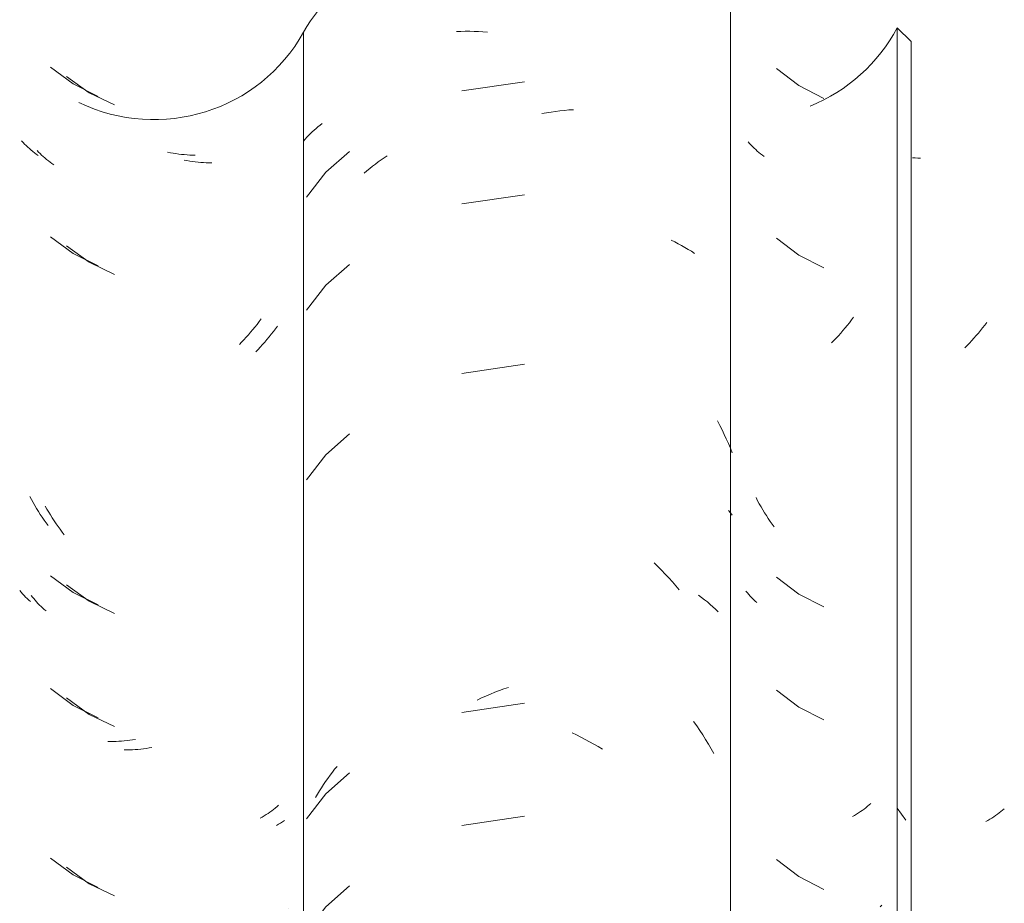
# Model space of a CAD drawing. Header units: metres. Extents: x -27.3 to 21, y -0.3 to 10.3.
# Tile 91 of 255: x 9.294 to 9.556, y 3.079 to 3.314. Entities that reach past the tile are written whole.
import ezdxf

# ---------------------------------------------------------------- set-up
doc = ezdxf.new("R2010")
doc.units = ezdxf.units.M
doc.layers.add('A-GLAZ-CWMG', color=7, linetype='Continuous', lineweight=5)

# ---------------------------------------------------------------- blocks, each defined once
blk = doc.blocks.new('FP_161-FACHADA 03')
at = {"layer": 'A-GLAZ-CWMG', "color": 9, "true_color": 0xc0c0c0}
for p, q in [((14.50985, 3.3016), (14.51584, 3.29712)), ((14.51584, 3.29712), (14.52255, 3.2938)), ((14.50252, 3.28152), (14.50213, 3.28194)), ((14.50292, 3.2811), (14.50252, 3.28152)), ((14.50333, 3.28069), (14.50292, 3.2811)), ((14.50375, 3.28029), (14.50333, 3.28069)), ((14.50418, 3.2799), (14.50375, 3.28029)), ((14.50462, 3.27951), (14.50418, 3.2799)), ((14.50508, 3.27914), (14.50462, 3.27951)), ((14.50554, 3.27877), (14.50508, 3.27914)), ((14.50602, 3.27841), (14.50554, 3.27877)), ((14.50651, 3.27806), (14.50602, 3.27841)), ((14.54181, 3.27878), (14.54106, 3.27892)), ((14.54256, 3.27865), (14.54181, 3.27878)), ((14.5433, 3.27854), (14.54256, 3.27865)), ((14.54405, 3.27844), (14.5433, 3.27854)), ((14.54479, 3.27835), (14.54405, 3.27844)), ((14.54552, 3.27827), (14.54479, 3.27835)), ((14.54626, 3.27821), (14.54552, 3.27827)), ((14.54699, 3.27816), (14.54626, 3.27821)), ((14.54772, 3.27813), (14.54699, 3.27816)), ((14.54845, 3.27811), (14.54772, 3.27813)), ((14.50985, 3.25639), (14.51584, 3.25191)), ((14.51584, 3.25191), (14.52255, 3.24859)), ((14.56548, 3.23372), (14.56493, 3.233)), ((14.56602, 3.23445), (14.56548, 3.23372)), ((14.56322, 3.2309), (14.56263, 3.23023)), ((14.5638, 3.23159), (14.56322, 3.2309)), ((14.56437, 3.23229), (14.5638, 3.23159)), ((14.56493, 3.233), (14.56437, 3.23229)), ((14.56082, 3.22825), (14.5602, 3.22762)), ((14.56143, 3.2289), (14.56082, 3.22825)), ((14.56203, 3.22956), (14.56143, 3.2289)), ((14.56263, 3.23023), (14.56203, 3.22956)), ((14.50472, 3.18625), (14.50427, 3.18706)), ((14.50517, 3.18544), (14.50472, 3.18625)), ((14.50564, 3.18464), (14.50517, 3.18544)), ((14.50612, 3.18386), (14.50564, 3.18464)), ((14.50661, 3.18308), (14.50612, 3.18386)), ((14.50711, 3.1823), (14.50661, 3.18308)), ((14.50762, 3.18154), (14.50711, 3.1823)), ((14.50814, 3.18079), (14.50762, 3.18154)), ((14.50867, 3.18005), (14.50814, 3.18079)), ((14.50921, 3.17931), (14.50867, 3.18005)), ((14.50985, 3.16596), (14.51584, 3.16148)), ((14.50198, 3.16154), (14.50161, 3.16198)), ((14.50236, 3.16111), (14.50198, 3.16154)), ((14.50276, 3.16069), (14.50236, 3.16111)), ((14.50317, 3.16027), (14.50276, 3.16069)), ((14.50359, 3.15987), (14.50317, 3.16027)), ((14.50402, 3.15947), (14.50359, 3.15987)), ((14.51584, 3.16148), (14.52255, 3.15816)), ((14.50447, 3.15908), (14.50402, 3.15947)), ((14.50985, 3.13582), (14.51584, 3.13134)), ((14.51584, 3.13134), (14.52255, 3.12802)), ((14.52586, 3.12171), (14.52514, 3.12172)), ((14.52658, 3.12173), (14.52586, 3.12171)), ((14.52731, 3.12175), (14.52658, 3.12173)), ((14.52804, 3.12179), (14.52731, 3.12175)), ((14.52877, 3.12184), (14.52804, 3.12179)), ((14.52951, 3.12191), (14.52877, 3.12184)), ((14.53024, 3.12198), (14.52951, 3.12191)), ((14.53099, 3.12208), (14.53024, 3.12198)), ((14.53173, 3.12218), (14.53099, 3.12208)), ((14.53247, 3.1223), (14.53173, 3.12218)), ((14.57069, 3.10474), (14.57025, 3.10436)), ((14.56736, 3.10222), (14.56685, 3.1019)), ((14.56787, 3.10255), (14.56736, 3.10222)), ((14.56837, 3.1029), (14.56787, 3.10255)), ((14.56885, 3.10325), (14.56837, 3.1029)), ((14.56933, 3.10361), (14.56885, 3.10325)), ((14.5698, 3.10398), (14.56933, 3.10361)), ((14.57025, 3.10436), (14.5698, 3.10398)), ((14.56632, 3.10158), (14.56578, 3.10128)), ((14.56685, 3.1019), (14.56632, 3.10158)), ((14.50985, 3.0906), (14.51584, 3.08612)), ((14.51584, 3.08612), (14.52255, 3.0828)), ((14.57323, 3.07722), (14.5732, 3.07717)), ((14.55319, 3.0709), (14.5525, 3.07041)), ((14.54894, 3.06812), (14.54822, 3.0677)), ((14.54966, 3.06855), (14.54894, 3.06812)), ((14.55038, 3.069), (14.54966, 3.06855)), ((14.55109, 3.06945), (14.55038, 3.069)), ((14.55179, 3.06992), (14.55109, 3.06945)), ((14.5525, 3.07041), (14.55179, 3.06992)), ((14.54676, 3.0669), (14.54603, 3.06653)), ((14.54749, 3.0673), (14.54676, 3.0669)), ((14.54822, 3.0677), (14.54749, 3.0673)), ((14.5399, 3.03378), (14.53915, 3.03352)), ((14.54065, 3.03404), (14.5399, 3.03378)), ((14.54139, 3.03433), (14.54065, 3.03404)), ((14.53464, 3.03229), (14.53389, 3.03213)), ((14.53539, 3.03246), (14.53464, 3.03229)), ((14.53614, 3.03265), (14.53539, 3.03246)), ((14.53689, 3.03285), (14.53614, 3.03265)), ((14.53764, 3.03306), (14.53689, 3.03285)), ((14.53839, 3.03328), (14.53764, 3.03306)), ((14.53915, 3.03352), (14.53839, 3.03328)), ((14.56932, 3.02846), (14.56885, 3.02767)), ((14.56979, 3.02926), (14.56932, 3.02846)), ((14.56786, 3.02612), (14.56735, 3.02535)), ((14.56836, 3.02689), (14.56786, 3.02612)), ((14.56885, 3.02767), (14.56836, 3.02689)), ((14.56631, 3.02385), (14.56577, 3.02312)), ((14.56684, 3.0246), (14.56631, 3.02385)), ((14.56735, 3.02535), (14.56684, 3.0246)), ((14.56523, 3.02239), (14.56467, 3.02167)), ((14.56577, 3.02312), (14.56523, 3.02239)), ((14.56474, 3.0103), (14.56418, 3.01002)), ((14.55936, 3.0082), (14.55872, 3.00802)), ((14.55999, 3.00839), (14.55936, 3.0082)), ((14.56061, 3.00859), (14.55999, 3.00839)), ((14.56123, 3.0088), (14.56061, 3.00859)), ((14.56183, 3.00902), (14.56123, 3.0088)), ((14.56243, 3.00926), (14.56183, 3.00902)), ((14.56302, 3.0095), (14.56243, 3.00926)), ((14.56361, 3.00976), (14.56302, 3.0095)), ((14.56418, 3.01002), (14.56361, 3.00976)), ((14.50985, 3.00018), (14.51584, 2.9957)), ((14.51584, 2.9957), (14.52255, 2.99237)), ((14.52732, 2.98256), (14.52659, 2.98296)), ((14.52805, 2.98216), (14.52732, 2.98256)), ((14.52878, 2.98178), (14.52805, 2.98216)), ((14.52952, 2.98142), (14.52878, 2.98178)), ((14.53026, 2.98107), (14.52952, 2.98142)), ((14.531, 2.98073), (14.53026, 2.98107)), ((14.53174, 2.9804), (14.531, 2.98073)), ((14.53249, 2.98009), (14.53174, 2.9804)), ((14.53324, 2.97979), (14.53249, 2.98009)), ((14.53399, 2.97951), (14.53324, 2.97979)), ((14.50985, 2.97003), (14.51584, 2.96555)), ((14.51584, 2.96555), (14.52255, 2.96223)), ((14.53942, 2.94771), (14.53867, 2.9479)), ((14.54017, 2.94754), (14.53942, 2.94771)), ((14.54092, 2.94738), (14.54017, 2.94754)), ((14.54167, 2.94724), (14.54092, 2.94738)), ((14.54242, 2.9471), (14.54167, 2.94724)), ((14.54316, 2.94699), (14.54242, 2.9471)), ((14.54391, 2.94688), (14.54316, 2.94699)), ((14.54465, 2.94679), (14.54391, 2.94688)), ((14.54539, 2.94671), (14.54465, 2.94679)), ((14.54612, 2.94665), (14.54539, 2.94671)), ((14.50985, 2.92482), (14.51584, 2.92034)), ((14.51584, 2.92034), (14.52255, 2.91702)), ((14.55135, 2.91644), (14.55064, 2.91641)), ((14.55205, 2.91648), (14.55135, 2.91644)), ((14.55275, 2.91654), (14.55205, 2.91648)), ((14.55345, 2.91661), (14.55275, 2.91654)), ((14.55414, 2.91669), (14.55345, 2.91661)), ((14.55482, 2.91679), (14.55414, 2.91669)), ((14.5555, 2.9169), (14.55482, 2.91679)), ((14.55617, 2.91702), (14.5555, 2.9169)), ((14.55684, 2.91715), (14.55617, 2.91702)), ((14.55749, 2.91729), (14.55684, 2.91715)), ((14.53138, 2.91113), (14.53064, 2.91103)), ((14.53213, 2.91124), (14.53138, 2.91113)), ((14.53288, 2.91137), (14.53213, 2.91124)), ((14.53362, 2.91151), (14.53288, 2.91137)), ((14.53437, 2.91166), (14.53362, 2.91151)), ((14.53512, 2.91183), (14.53437, 2.91166)), ((14.53587, 2.91201), (14.53512, 2.91183)), ((14.53663, 2.9122), (14.53587, 2.91201)), ((14.53738, 2.91241), (14.53663, 2.9122)), ((14.53813, 2.91263), (14.53738, 2.91241)), ((14.56768, 2.90527), (14.56717, 2.90451)), ((14.56612, 2.90302), (14.56558, 2.90229)), ((14.56665, 2.90376), (14.56612, 2.90302)), ((14.56717, 2.90451), (14.56665, 2.90376)), ((14.5639, 2.90015), (14.56333, 2.89946)), ((14.56447, 2.90085), (14.5639, 2.90015)), ((14.56503, 2.90157), (14.56447, 2.90085)), ((14.56558, 2.90229), (14.56503, 2.90157)), ((14.51897, 2.89779), (14.5183, 2.89834)), ((14.51964, 2.89724), (14.51897, 2.89779)), ((14.52032, 2.89671), (14.51964, 2.89724)), ((14.56274, 2.89878), (14.56214, 2.89811)), ((14.56333, 2.89946), (14.56274, 2.89878)), ((14.52101, 2.89619), (14.52032, 2.89671)), ((14.5217, 2.89568), (14.52101, 2.89619)), ((14.5224, 2.89519), (14.5217, 2.89568)), ((14.5231, 2.8947), (14.5224, 2.89519)), ((14.5238, 2.89423), (14.5231, 2.8947)), ((14.52451, 2.89378), (14.5238, 2.89423)), ((14.52523, 2.89333), (14.52451, 2.89378))]:
    blk.add_line(p, q, dxfattribs=at)
blk = doc.blocks.new('FP_162-FACHADA 03')
at = {"layer": 'A-GLAZ-CWMG', "color": 9, "true_color": 0xc0c0c0}
for p, q in [((14.58118, 3.28571), (14.58172, 3.28614)), ((14.58172, 3.28614), (14.58227, 3.28657)), ((14.57822, 3.28291), (14.57868, 3.2834)), ((14.57868, 3.2834), (14.57916, 3.28388)), ((14.57916, 3.28388), (14.57964, 3.28435)), ((14.57964, 3.28435), (14.58015, 3.28481)), ((14.58015, 3.28481), (14.58066, 3.28527)), ((14.58066, 3.28527), (14.58118, 3.28571)), ((14.57734, 3.2819), (14.57777, 3.28241)), ((14.57777, 3.28241), (14.57822, 3.28291)), ((14.5896, 3.27914), (14.58327, 3.27356)), ((14.59882, 3.27746), (14.59961, 3.27799)), ((14.59574, 3.27518), (14.5965, 3.27577)), ((14.5965, 3.27577), (14.59727, 3.27635)), ((14.59727, 3.27635), (14.59804, 3.27691)), ((14.59804, 3.27691), (14.59882, 3.27746)), ((14.58327, 3.27356), (14.57811, 3.26691)), ((14.59351, 3.27332), (14.59425, 3.27395)), ((14.59425, 3.27395), (14.59499, 3.27457)), ((14.59499, 3.27457), (14.59574, 3.27518)), ((14.5896, 3.249), (14.58327, 3.24342)), ((14.58327, 3.24342), (14.57811, 3.23676)), ((14.5896, 3.20378), (14.58327, 3.1982)), ((14.58327, 3.1982), (14.57811, 3.19155)), ((14.5896, 3.11336), (14.58327, 3.10777)), ((14.58381, 3.1119), (14.58441, 3.11272)), ((14.58441, 3.11272), (14.58501, 3.11352)), ((14.58501, 3.11352), (14.58563, 3.11431)), ((14.58563, 3.11431), (14.58626, 3.1151)), ((14.5821, 3.10939), (14.58266, 3.11024)), ((14.58266, 3.11024), (14.58323, 3.11108)), ((14.58323, 3.11108), (14.58381, 3.1119)), ((14.58327, 3.10777), (14.57811, 3.10112)), ((14.58049, 3.10679), (14.58102, 3.10767)), ((14.58102, 3.10767), (14.58155, 3.10853)), ((14.58155, 3.10853), (14.5821, 3.10939)), ((14.5896, 3.08321), (14.58327, 3.07763)), ((14.58327, 3.07763), (14.57811, 3.07098)), ((14.5896, 3.038), (14.58327, 3.03242)), ((14.58327, 3.03242), (14.57811, 3.02576)), ((14.57906, 2.95222), (14.57955, 2.95269)), ((14.57955, 2.95269), (14.58005, 2.95316)), ((14.58005, 2.95316), (14.58056, 2.95361)), ((14.57684, 2.94971), (14.57725, 2.95023)), ((14.57725, 2.95023), (14.57769, 2.95074)), ((14.57769, 2.95074), (14.57813, 2.95124)), ((14.57813, 2.95124), (14.57859, 2.95173)), ((14.57859, 2.95173), (14.57906, 2.95222)), ((14.5896, 2.94757), (14.58327, 2.94199)), ((14.59665, 2.94431), (14.59741, 2.94488)), ((14.59741, 2.94488), (14.59819, 2.94544)), ((14.59819, 2.94544), (14.59897, 2.94599)), ((14.59897, 2.94599), (14.59976, 2.94652)), ((14.58327, 2.94199), (14.57811, 2.93533)), ((14.59589, 2.94372), (14.59665, 2.94431)), ((14.5896, 2.91743), (14.58327, 2.91185)), ((14.58327, 2.91185), (14.57811, 2.90519))]:
    blk.add_line(p, q, dxfattribs=at)
blk = doc.blocks.new('FP_163-FACHADA 03')
at = {"layer": 'A-GLAZ-CWMG', "color": 9, "true_color": 0xc0c0c0}
for p, q in [((14.72293, 3.23344), (14.72237, 3.23273)), ((14.72348, 3.23417), (14.72293, 3.23344)), ((14.72402, 3.2349), (14.72348, 3.23417)), ((14.72123, 3.23134), (14.72064, 3.23065)), ((14.7218, 3.23203), (14.72123, 3.23134)), ((14.72237, 3.23273), (14.7218, 3.23203)), ((14.71883, 3.22867), (14.71821, 3.22804)), ((14.71944, 3.22932), (14.71883, 3.22867)), ((14.72004, 3.22998), (14.71944, 3.22932)), ((14.72064, 3.23065), (14.72004, 3.22998)), ((14.72824, 3.10481), (14.72779, 3.10444)), ((14.72868, 3.1052), (14.72824, 3.10481)), ((14.72432, 3.10203), (14.72378, 3.10172)), ((14.72485, 3.10234), (14.72432, 3.10203)), ((14.72536, 3.10267), (14.72485, 3.10234)), ((14.72587, 3.10301), (14.72536, 3.10267)), ((14.72636, 3.10335), (14.72587, 3.10301)), ((14.72685, 3.1037), (14.72636, 3.10335)), ((14.72732, 3.10407), (14.72685, 3.1037)), ((14.72779, 3.10444), (14.72732, 3.10407)), ((14.73156, 3.07811), (14.73118, 3.07764)), ((14.71053, 3.07078), (14.70983, 3.0703)), ((14.71122, 3.07128), (14.71053, 3.07078)), ((14.7077, 3.06891), (14.70698, 3.06848)), ((14.70841, 3.06936), (14.7077, 3.06891)), ((14.70912, 3.06982), (14.70841, 3.06936)), ((14.70983, 3.0703), (14.70912, 3.06982)), ((14.72731, 3.02892), (14.72684, 3.02812)), ((14.72778, 3.02972), (14.72731, 3.02892)), ((14.72586, 3.02657), (14.72535, 3.0258)), ((14.72635, 3.02734), (14.72586, 3.02657)), ((14.72684, 3.02812), (14.72635, 3.02734)), ((14.72377, 3.02356), (14.72323, 3.02283)), ((14.72431, 3.0243), (14.72377, 3.02356)), ((14.72484, 3.02504), (14.72431, 3.0243)), ((14.72535, 3.0258), (14.72484, 3.02504)), ((14.72323, 3.02283), (14.72267, 3.02211)), ((14.72161, 3.01019), (14.72103, 3.00993)), ((14.72218, 3.01046), (14.72161, 3.01019)), ((14.72275, 3.01074), (14.72218, 3.01046)), ((14.71737, 3.00861), (14.71674, 3.00843)), ((14.718, 3.00881), (14.71737, 3.00861)), ((14.71862, 3.00901), (14.718, 3.00881)), ((14.71924, 3.00922), (14.71862, 3.00901)), ((14.71984, 3.00945), (14.71924, 3.00922)), ((14.72044, 3.00969), (14.71984, 3.00945)), ((14.72103, 3.00993), (14.72044, 3.00969)), ((14.70938, 2.91681), (14.70867, 2.91678)), ((14.71009, 2.91686), (14.70938, 2.91681)), ((14.71078, 2.91692), (14.71009, 2.91686)), ((14.71148, 2.91699), (14.71078, 2.91692)), ((14.71217, 2.91708), (14.71148, 2.91699)), ((14.71285, 2.91718), (14.71217, 2.91708)), ((14.71352, 2.91729), (14.71285, 2.91718)), ((14.71419, 2.91741), (14.71352, 2.91729)), ((14.71486, 2.91755), (14.71419, 2.91741)), ((14.71551, 2.91769), (14.71486, 2.91755)), ((14.72568, 2.90572), (14.72517, 2.90496)), ((14.72358, 2.90273), (14.72303, 2.90201)), ((14.72412, 2.90346), (14.72358, 2.90273)), ((14.72465, 2.90421), (14.72412, 2.90346)), ((14.72517, 2.90496), (14.72465, 2.90421)), ((14.72133, 2.89989), (14.72075, 2.89921)), ((14.72191, 2.90059), (14.72133, 2.89989)), ((14.72248, 2.90129), (14.72191, 2.90059)), ((14.72303, 2.90201), (14.72248, 2.90129)), ((14.72075, 2.89921), (14.72015, 2.89854))]:
    blk.add_line(p, q, dxfattribs=at)
blk = doc.blocks.new('Rectangular Mullion - Telha Fibrocimento - Ondulada-V151-FACHADA 03')
at = {"layer": 'A-GLAZ-CWMG', "true_color": 0xc0c0c0}
h = blk.add_hatch(dxfattribs=at)
h.set_pattern_fill('FP_15', color=9, style=0, pattern_type=2)
h.set_pattern_definition([(315.081, (24.381, -6.956), (0.2861737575, -0.270297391), [0.01667, -0.28643, 0.01667, -1.903]), (315.081, (24.381, -6.956), (0.2861737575, -0.270297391), [-0.31978, -0.28643, 0.01667, -0.58954, -1.01]), (315.081, (24.381, -6.956), (0.2861737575, -0.270297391), [-1.212, 0.01667, -0.28643, 0.01667, -0.69057]), (315.081, (24.381, -6.956), (0.2861737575, -0.270297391), [-1.532, -0.1854, 0.01667, -0.4885]), (126.286, (24.489, -7.055), (-0.205045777, 0.24913451), [0.00997, -0.17136, 0.00997, -1.138]), (126.286, (24.489, -7.055), (-0.205045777, 0.24913451), [-0.19131, -0.17136, 0.00997, -0.35269, -0.60444]), (126.286, (24.489, -7.055), (-0.205045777, 0.24913451), [-0.72533, 0.00997, -0.17136, 0.00997, -0.41314]), (126.286, (24.489, -7.055), (-0.205045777, 0.24913451), [-0.91664, -0.11092, 0.00997, -0.29225]), (147.695, (24.525, -7.061), (-0.081132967, 0.021153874), [0.00698, -0.11998, 0.00698, -0.79715]), (147.695, (24.525, -7.061), (-0.081132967, 0.021153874), [-0.13395, -0.11998, 0.00698, -0.24695, -0.42323]), (147.695, (24.525, -7.061), (-0.081132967, 0.021153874), [-0.50787, 0.00698, -0.11998, 0.00698, -0.28928]), (147.695, (24.525, -7.061), (-0.081132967, 0.021153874), [-0.64182, -0.07766, 0.00698, -0.20463])])
h.paths.add_polyline_path([(14.73939, 2.87193), (14.73939, 3.30843), (14.73572, 3.31209), (14.73572, 2.87559), (14.7369, 2.87441)])
at = {"layer": 'A-GLAZ-CWMG'}
for p, q in [((14.57734, 2.87441), (14.57734, 3.31091)), ((14.73572, 3.31209), (14.73939, 3.30843)), ((14.73572, 2.87559), (14.73572, 3.31209)), ((14.73939, 2.87193), (14.73939, 3.30843))]:
    blk.add_line(p, q, dxfattribs=at)
for centre, major_axis, start_param, end_param in [((14.61628, 3.28968), (0.04446, 0), 1.992171, 2.637678), ((14.53742, 3.3327), (0.0456, 0), 4.257871, 5.77887), ((14.69514, 3.33324), (0.04586, 0), 5.099074, 5.798286)]:
    blk.add_ellipse(centre, major_axis=major_axis, ratio=0.988936, start_param=start_param, end_param=end_param, dxfattribs=at)
for name in ['FP_161-FACHADA 03', 'FP_162-FACHADA 03', 'FP_163-FACHADA 03']:
    blk.add_blockref(name, (0, 0), dxfattribs=at)
blk = doc.blocks.new('FP_167-FACHADA 03')
at = {"layer": 'A-GLAZ-CWMG', "color": 9, "true_color": 0xc0c0c0}
for p, q in [((14.5141, 3.29916), (14.52016, 3.29476)), ((14.52016, 3.29476), (14.52692, 3.29152)), ((14.50663, 3.27897), (14.50624, 3.27939)), ((14.50704, 3.27856), (14.50663, 3.27897)), ((14.50746, 3.27816), (14.50704, 3.27856)), ((14.50789, 3.27777), (14.50746, 3.27816)), ((14.50833, 3.27738), (14.50789, 3.27777)), ((14.50879, 3.277), (14.50833, 3.27738)), ((14.50925, 3.27663), (14.50879, 3.277)), ((14.50973, 3.27627), (14.50925, 3.27663)), ((14.51021, 3.27592), (14.50973, 3.27627)), ((14.51071, 3.27557), (14.51021, 3.27592)), ((14.54622, 3.27669), (14.54547, 3.27683)), ((14.54696, 3.27657), (14.54622, 3.27669)), ((14.54771, 3.27646), (14.54696, 3.27657)), ((14.54845, 3.27636), (14.54771, 3.27646)), ((14.54919, 3.27628), (14.54845, 3.27636)), ((14.54993, 3.27621), (14.54919, 3.27628)), ((14.55066, 3.27616), (14.54993, 3.27621)), ((14.55139, 3.27612), (14.55066, 3.27616)), ((14.55212, 3.27609), (14.55139, 3.27612)), ((14.55285, 3.27607), (14.55212, 3.27609)), ((14.5141, 3.25395), (14.52016, 3.24955)), ((14.52016, 3.24955), (14.52692, 3.2463)), ((14.56928, 3.23108), (14.56873, 3.23037)), ((14.56983, 3.2318), (14.56928, 3.23108)), ((14.57037, 3.23254), (14.56983, 3.2318)), ((14.56699, 3.22829), (14.5664, 3.22762)), ((14.56758, 3.22897), (14.56699, 3.22829)), ((14.56816, 3.22966), (14.56758, 3.22897)), ((14.56873, 3.23037), (14.56816, 3.22966)), ((14.56519, 3.2263), (14.56457, 3.22567)), ((14.5658, 3.22695), (14.56519, 3.2263)), ((14.5664, 3.22762), (14.5658, 3.22695)), ((14.50888, 3.18374), (14.50843, 3.18454)), ((14.50935, 3.18294), (14.50888, 3.18374)), ((14.50983, 3.18215), (14.50935, 3.18294)), ((14.51031, 3.18136), (14.50983, 3.18215)), ((14.51081, 3.18059), (14.51031, 3.18136)), ((14.51132, 3.17983), (14.51081, 3.18059)), ((14.51184, 3.17907), (14.51132, 3.17983)), ((14.51237, 3.17833), (14.51184, 3.17907)), ((14.5129, 3.17759), (14.51237, 3.17833)), ((14.51345, 3.17687), (14.5129, 3.17759)), ((14.5141, 3.16352), (14.52016, 3.15912)), ((14.50499, 3.16027), (14.50465, 3.16071)), ((14.50535, 3.15983), (14.50499, 3.16027)), ((14.50572, 3.15939), (14.50535, 3.15983)), ((14.5061, 3.15897), (14.50572, 3.15939)), ((14.50649, 3.15855), (14.5061, 3.15897)), ((14.5069, 3.15813), (14.50649, 3.15855)), ((14.50731, 3.15773), (14.5069, 3.15813)), ((14.50774, 3.15733), (14.50731, 3.15773)), ((14.50818, 3.15694), (14.50774, 3.15733)), ((14.52016, 3.15912), (14.52692, 3.15587)), ((14.50863, 3.15656), (14.50818, 3.15694)), ((14.5141, 3.13338), (14.52016, 3.12897)), ((14.52016, 3.12897), (14.52692, 3.12573)), ((14.53023, 3.11947), (14.52951, 3.11946)), ((14.53096, 3.11949), (14.53023, 3.11947)), ((14.53169, 3.11952), (14.53096, 3.11949)), ((14.53242, 3.11957), (14.53169, 3.11952)), ((14.53316, 3.11962), (14.53242, 3.11957)), ((14.5339, 3.1197), (14.53316, 3.11962)), ((14.53464, 3.11978), (14.5339, 3.1197)), ((14.53538, 3.11988), (14.53464, 3.11978)), ((14.53613, 3.12), (14.53538, 3.11988)), ((14.53687, 3.12012), (14.53613, 3.12)), ((14.57067, 3.09966), (14.57014, 3.09936)), ((14.5712, 3.09998), (14.57067, 3.09966)), ((14.57171, 3.10031), (14.5712, 3.09998)), ((14.57222, 3.10064), (14.57171, 3.10031)), ((14.5141, 3.08816), (14.52016, 3.08376)), ((14.52016, 3.08376), (14.52692, 3.08052))]:
    blk.add_line(p, q, dxfattribs=at)
blk = doc.blocks.new('FP_168-FACHADA 03')
at = {"layer": 'A-GLAZ-CWMG', "color": 9, "true_color": 0xc0c0c0}
for p, q in [((14.61816, 3.3111), (14.61932, 3.31115)), ((14.61932, 3.31115), (14.62048, 3.31117)), ((14.62048, 3.31117), (14.62165, 3.31117)), ((14.62165, 3.31117), (14.62282, 3.31114)), ((14.62282, 3.31114), (14.624, 3.3111)), ((14.624, 3.3111), (14.62519, 3.31103)), ((14.62519, 3.31103), (14.62637, 3.31093)), ((14.63627, 3.29772), (14.61958, 3.29527)), ((14.64094, 3.28922), (14.64214, 3.28944)), ((14.64214, 3.28944), (14.64335, 3.28963)), ((14.64335, 3.28963), (14.64455, 3.2898)), ((14.64455, 3.2898), (14.64574, 3.28995)), ((14.64574, 3.28995), (14.64694, 3.29007)), ((14.64694, 3.29007), (14.64813, 3.29018)), ((14.64813, 3.29018), (14.64932, 3.29025)), ((14.63627, 3.26757), (14.61958, 3.26513)), ((14.67541, 3.25542), (14.67634, 3.25498)), ((14.67634, 3.25498), (14.67727, 3.25451)), ((14.67727, 3.25451), (14.67817, 3.25403)), ((14.67817, 3.25403), (14.67906, 3.25353)), ((14.67906, 3.25353), (14.67994, 3.25301)), ((14.67994, 3.25301), (14.6808, 3.25248)), ((14.6808, 3.25248), (14.68164, 3.25193)), ((14.63627, 3.22236), (14.61958, 3.21992)), ((14.68773, 3.20723), (14.68835, 3.20604)), ((14.68835, 3.20604), (14.68896, 3.20484)), ((14.68896, 3.20484), (14.68954, 3.20363)), ((14.68954, 3.20363), (14.69011, 3.20242)), ((14.69011, 3.20242), (14.69066, 3.20119)), ((14.69066, 3.20119), (14.6912, 3.19995)), ((14.6912, 3.19995), (14.69171, 3.19871)), ((14.69073, 3.18337), (14.69123, 3.18274)), ((14.69123, 3.18274), (14.69171, 3.18209)), ((14.67083, 3.16936), (14.67183, 3.16839)), ((14.67183, 3.16839), (14.67282, 3.16739)), ((14.67282, 3.16739), (14.6738, 3.16638)), ((14.6738, 3.16638), (14.67476, 3.16535)), ((14.67476, 3.16535), (14.67571, 3.1643)), ((14.67571, 3.1643), (14.67664, 3.16323)), ((14.67664, 3.16323), (14.67756, 3.16214)), ((14.68272, 3.16074), (14.68353, 3.16016)), ((14.68353, 3.16016), (14.68431, 3.15955)), ((14.68431, 3.15955), (14.68507, 3.15894)), ((14.68507, 3.15894), (14.68582, 3.1583)), ((14.68582, 3.1583), (14.68655, 3.15766)), ((14.68655, 3.15766), (14.68726, 3.157)), ((14.68726, 3.157), (14.68795, 3.15632)), ((14.63078, 3.13575), (14.63198, 3.13616)), ((14.6248, 3.13333), (14.62599, 3.13386)), ((14.62599, 3.13386), (14.62718, 3.13437)), ((14.62718, 3.13437), (14.62838, 3.13485)), ((14.62838, 3.13485), (14.62958, 3.13531)), ((14.62958, 3.13531), (14.63078, 3.13575)), ((14.63627, 3.13193), (14.61958, 3.12949)), ((14.62362, 3.13278), (14.6248, 3.13333)), ((14.68138, 3.12705), (14.68221, 3.12588)), ((14.68221, 3.12588), (14.68302, 3.12468)), ((14.64895, 3.12401), (14.65013, 3.12346)), ((14.65013, 3.12346), (14.65131, 3.12288)), ((14.68302, 3.12468), (14.68382, 3.12348)), ((14.68382, 3.12348), (14.68459, 3.12225)), ((14.65131, 3.12288), (14.65248, 3.12229)), ((14.65248, 3.12229), (14.65365, 3.12166)), ((14.65365, 3.12166), (14.65481, 3.12102)), ((14.65481, 3.12102), (14.65596, 3.12036)), ((14.68459, 3.12225), (14.68535, 3.12101)), ((14.68535, 3.12101), (14.68609, 3.11976)), ((14.65596, 3.12036), (14.65711, 3.11967)), ((14.68609, 3.11976), (14.68681, 3.11849)), ((14.63627, 3.10179), (14.61958, 3.09935))]:
    blk.add_line(p, q, dxfattribs=at)
blk = doc.blocks.new('FP_169-FACHADA 03')
at = {"layer": 'A-GLAZ-CWMG', "color": 9, "true_color": 0xc0c0c0}
for p, q in [((14.70351, 3.30124), (14.70942, 3.29668)), ((14.70942, 3.29668), (14.71609, 3.29327)), ((14.69632, 3.28126), (14.69595, 3.28169)), ((14.69671, 3.28084), (14.69632, 3.28126)), ((14.69711, 3.28042), (14.69671, 3.28084)), ((14.69752, 3.28002), (14.69711, 3.28042)), ((14.69794, 3.27962), (14.69752, 3.28002)), ((14.69837, 3.27923), (14.69794, 3.27962)), ((14.69882, 3.27884), (14.69837, 3.27923)), ((14.69927, 3.27847), (14.69882, 3.27884)), ((14.69974, 3.2781), (14.69927, 3.27847)), ((14.70022, 3.27774), (14.69974, 3.2781)), ((14.74049, 3.27738), (14.73975, 3.27743)), ((14.74122, 3.27734), (14.74049, 3.27738)), ((14.74195, 3.27731), (14.74122, 3.27734)), ((14.70351, 3.25603), (14.70942, 3.25147)), ((14.70942, 3.25147), (14.71609, 3.24806)), ((14.75957, 3.23353), (14.75903, 3.2328)), ((14.75791, 3.23138), (14.75734, 3.23068)), ((14.75847, 3.23209), (14.75791, 3.23138)), ((14.75903, 3.2328), (14.75847, 3.23209)), ((14.75557, 3.22866), (14.75496, 3.228)), ((14.75617, 3.22932), (14.75557, 3.22866)), ((14.75676, 3.23), (14.75617, 3.22932)), ((14.75734, 3.23068), (14.75676, 3.23)), ((14.75435, 3.22736), (14.75372, 3.22673)), ((14.75496, 3.228), (14.75435, 3.22736)), ((14.69846, 3.18596), (14.69803, 3.18678)), ((14.69891, 3.18515), (14.69846, 3.18596)), ((14.69937, 3.18434), (14.69891, 3.18515)), ((14.69984, 3.18355), (14.69937, 3.18434)), ((14.70032, 3.18276), (14.69984, 3.18355)), ((14.70081, 3.18198), (14.70032, 3.18276)), ((14.70131, 3.18121), (14.70081, 3.18198)), ((14.70182, 3.18045), (14.70131, 3.18121)), ((14.70234, 3.1797), (14.70182, 3.18045)), ((14.70287, 3.17896), (14.70234, 3.1797)), ((14.70351, 3.1656), (14.70942, 3.16104)), ((14.69572, 3.16138), (14.69535, 3.16184)), ((14.69611, 3.16093), (14.69572, 3.16138)), ((14.6965, 3.16049), (14.69611, 3.16093)), ((14.69691, 3.16005), (14.6965, 3.16049)), ((14.69734, 3.15962), (14.69691, 3.16005)), ((14.70942, 3.16104), (14.71609, 3.15763)), ((14.69777, 3.1592), (14.69734, 3.15962)), ((14.69822, 3.15879), (14.69777, 3.1592)), ((14.70351, 3.13546), (14.70942, 3.13089)), ((14.70942, 3.13089), (14.71609, 3.12749)), ((14.76242, 3.10231), (14.76193, 3.10196)), ((14.7629, 3.10267), (14.76242, 3.10231)), ((14.76337, 3.10303), (14.7629, 3.10267)), ((14.76382, 3.10341), (14.76337, 3.10303)), ((14.76427, 3.10379), (14.76382, 3.10341)), ((14.75987, 3.10066), (14.75933, 3.10035)), ((14.7604, 3.10097), (14.75987, 3.10066)), ((14.76092, 3.10129), (14.7604, 3.10097)), ((14.76143, 3.10162), (14.76092, 3.10129)), ((14.76193, 3.10196), (14.76143, 3.10162)), ((14.70351, 3.09024), (14.70942, 3.08568)), ((14.70942, 3.08568), (14.71609, 3.08227))]:
    blk.add_line(p, q, dxfattribs=at)
blk = doc.blocks.new('Rectangular Mullion - Telha Fibrocimento - Ondulada-1908999-FACHADA 03')
at = {"layer": 'A-GLAZ-CWMG'}
blk.add_line((14.6912, 2.87441), (14.6912, 3.57566), dxfattribs=at)
for name in ['FP_167-FACHADA 03', 'FP_168-FACHADA 03', 'FP_169-FACHADA 03']:
    blk.add_blockref(name, (0, 0), dxfattribs=at)

msp = doc.modelspace()

# ---------------------------------------------------------------- block references
at = {"layer": 'A-GLAZ-CWMG'}
for name in ['Rectangular Mullion - Telha Fibrocimento - Ondulada-1908999-FACHADA 03', 'Rectangular Mullion - Telha Fibrocimento - Ondulada-V151-FACHADA 03']:
    msp.add_blockref(name, (-5.20782, 0), dxfattribs=at)

doc.saveas('drawing.dxf')
